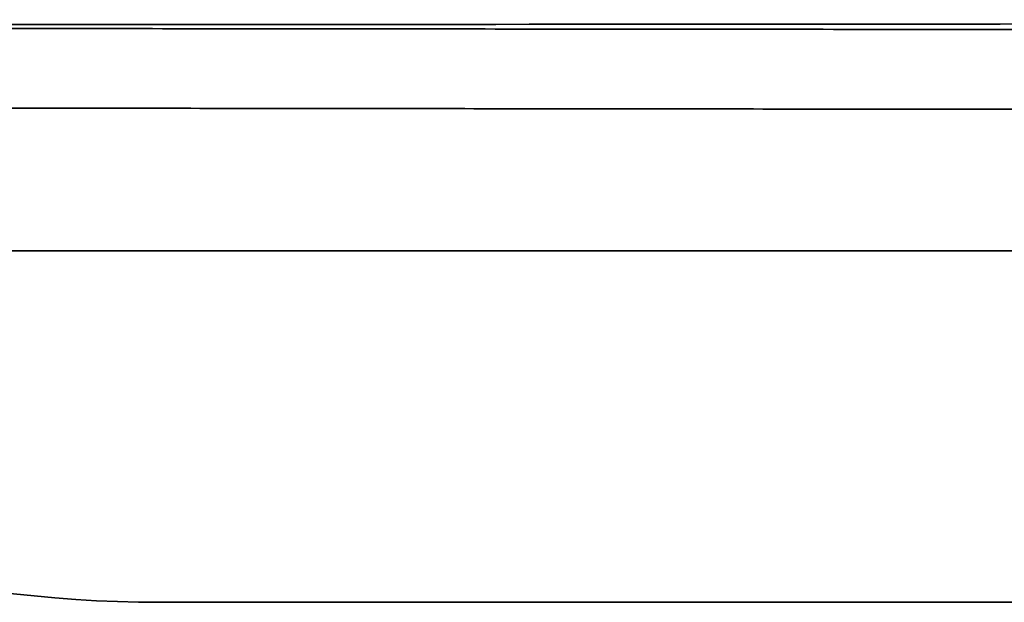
# Model space of a CAD drawing. Header units: millimetres. Extents: x -53858 to 733, y -20463 to 1307.
# Tile 144 of 256: x -51915.032 to -51914.473, y -15909.132 to -15908.801. Entities that reach past the tile are written whole.
import ezdxf

# ---------------------------------------------------------------- set-up
doc = ezdxf.new("R2010")
doc.units = ezdxf.units.MM
doc.layers.add('_HVAC_urzadzenia', color=251, linetype='Continuous', lineweight=35)

# ---------------------------------------------------------------- blocks, each defined once
blk = doc.blocks.new('A$C41852E73')
at = {"linetype": 'Continuous'}
for p, q in [((50.57888, 5.89214), (37.79629, 5.89214)), ((50.84394, 5.69246), (39.72438, 5.69246))]:
    blk.add_line(p, q, dxfattribs=at)
blk.add_arc((39.72438, 6.39133), 0.69887, 238.99728, 270, dxfattribs=at)
for points, knots in [([(36.27785, 6.02353), (36.39379, 6.02313), (36.53761, 6.0228), (37.1347, 6.02173), (37.7147, 6.02114), (39.11566, 6.02057), (39.8919, 6.02056), (40.75656, 6.02163)], [0, 0, 0, 0, 0.171761, 0.171761, 0.600269, 0.600269, 1, 1, 1, 1]), ([(36.28527, 6.0232), (36.29637, 6.02317), (36.32928, 6.02309), (36.38709, 6.02296), (36.46091, 6.0228), (36.53983, 6.02263), (36.62383, 6.02247), (36.71284, 6.0223), (36.80681, 6.02213), (36.9057, 6.02196), (37.00944, 6.02179), (37.11797, 6.02161), (37.23123, 6.02144), (37.34915, 6.02126), (37.47166, 6.02108), (37.59869, 6.0209), (37.73017, 6.02072), (37.86601, 6.02054), (38.00615, 6.02036), (38.15049, 6.02018), (38.29895, 6.01999), (38.45145, 6.01981), (38.60789, 6.01963), (38.76818, 6.01944), (38.93224, 6.01926), (39.09995, 6.01908), (39.27123, 6.01889), (39.44597, 6.01871), (39.62407, 6.01853), (39.80543, 6.01835), (39.98993, 6.01816), (40.17748, 6.01798), (40.36796, 6.0178), (40.55786, 6.01763), (40.69262, 6.0175), (40.76256, 6.01744), (40.77019, 6.01743)], [0, 0, 0, 0, 0.016148, 0.046838, 0.077527, 0.108215, 0.138902, 0.169589, 0.200274, 0.23096, 0.261645, 0.29233, 0.323014, 0.353699, 0.384383, 0.415067, 0.445751, 0.476435, 0.507119, 0.537803, 0.568486, 0.59917, 0.629854, 0.660537, 0.691221, 0.721904, 0.752588, 0.783271, 0.813955, 0.844638, 0.875321, 0.906005, 0.936688, 0.967371, 0.99644, 1, 1, 1, 1]), ([(39.61045, 5.97332), (39.63778, 5.97329), (39.71751, 5.97319), (39.85183, 5.97303), (40.01484, 5.97284), (40.18126, 5.97265), (40.35096, 5.97246), (40.52385, 5.97227), (40.6998, 5.97207), (40.87869, 5.97188), (41.06042, 5.97169), (41.24485, 5.97149), (41.43187, 5.9713), (41.62134, 5.9711), (41.81316, 5.97091), (42.00718, 5.97072), (42.20327, 5.97052), (42.40132, 5.97033), (42.60119, 5.97014), (42.80274, 5.96994), (43.00584, 5.96975), (43.21035, 5.96956), (43.41615, 5.96938), (43.62308, 5.96919), (43.83103, 5.969), (44.03984, 5.96882), (44.24938, 5.96864), (44.45951, 5.96845), (44.67009, 5.96828), (44.88099, 5.9681), (45.08835, 5.96793), (45.2436, 5.9678), (45.32846, 5.96773), (45.34668, 5.96772)], [0, 0, 0, 0, 0.0177, 0.051332, 0.084966, 0.118599, 0.152232, 0.185865, 0.219498, 0.253131, 0.286765, 0.320398, 0.354031, 0.387664, 0.421297, 0.45493, 0.488563, 0.522196, 0.555829, 0.589462, 0.623095, 0.656728, 0.690361, 0.723994, 0.757627, 0.79126, 0.824893, 0.858526, 0.892159, 0.925792, 0.959425, 0.991289, 1, 1, 1, 1])]:
    blk.add_open_spline(points, degree=3, knots=knots, dxfattribs=at)

msp = doc.modelspace()

# ---------------------------------------------------------------- block references
at = {"layer": '_HVAC_urzadzenia'}
msp.add_blockref('A$C41852E73', (-51954.67751, -15914.82437), dxfattribs=at)

doc.saveas('drawing.dxf')
